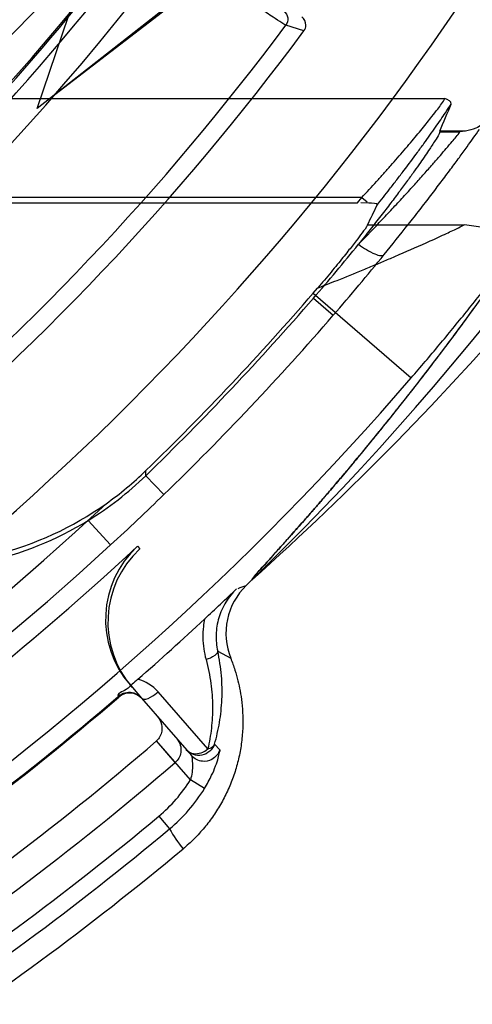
# Model space of a CAD drawing. Header units: millimetres. Extents: x 0 to 297, y 0 to 210.
# Tile 37 of 256: x 147.6271 to 147.6951, y 90.977 to 91.1248. Entities that reach past the tile are written whole.
import ezdxf

# ---------------------------------------------------------------- set-up
doc = ezdxf.new("R2010")
doc.units = ezdxf.units.MM
doc.header["$LTSCALE"] = 16.335
doc.layers.get('0').update_dxf_attribs({"linetype": 'CONTINUOUS'})
for name, color, linetype in [('01_GLOBAL', 7, 'CONTINUOUS'), ('INTFCLR_1', 7, 'CONTINUOUS'), ('INTFCLR_144815', 7, 'CONTINUOUS')]:
    doc.layers.add(name, color=color, linetype=linetype)

msp = doc.modelspace()

# ---------------------------------------------------------------- linework, layer by layer
at = {"color": 7, "linetype": 'Continuous'}
msp.add_circle((148.0808034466, 92.1164639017), 1.9, dxfattribs=at)
at = {"color": 9, "linetype": 'Continuous'}
msp.add_arc((148.0808034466, 92.1164639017), 1.8756493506, 182.9674534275, 267.0325465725, dxfattribs=at)
at = {"layer": '01_GLOBAL', "color": 7, "linetype": 'Continuous'}
msp.add_circle((148.0808034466, 92.1164639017), 1.925, dxfattribs=at)
at = {"layer": 'INTFCLR_1', "color": 6, "linetype": 'Continuous'}
for radius in [0.3017258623, 0.2867456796]:
    msp.add_arc((147.3556636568, 91.35632411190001), radius, 270, 90.00000002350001, dxfattribs=at)
at = {"layer": 'INTFCLR_144815', "color": 6, "linetype": 'Continuous'}
for p, q in [((147.6297297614, 91.11148943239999), (147.6544424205, 91.1838241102)), ((147.6934135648, 91.1613241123), (147.6297297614, 91.11148943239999)), ((147.6323849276, 91.1135671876), (147.6941244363, 91.16091369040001)), ((147.6902515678, 91.1080722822), (147.690236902, 91.107950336)), ((147.6940893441, 91.1080722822), (147.6902515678, 91.1080722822)), ((147.6940893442, 91.1080722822), (147.6932801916, 91.107950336)), ((147.6043419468, 91.0973019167), (147.6778893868, 91.0973019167)), ((147.6796087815, 91.0972448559), (147.6783734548, 91.09729790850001)), ((147.6712175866, 91.0837528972), (147.6718712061, 91.0845122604)), ((147.6440569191, 91.0245656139), (147.6454496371, 91.0229634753)), ((147.6553857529, 91.01536109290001), (147.6479319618, 91.0239263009)), ((147.6419501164, 91.0232721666), (147.6419139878, 91.0232417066))]:
    msp.add_line(p, q, dxfattribs=at)
at = {"layer": 'INTFCLR_144815', "color": 9, "linetype": 'Continuous'}
for p, q in [((147.6698382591, 91.12310105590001), (147.6671258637, 91.12396029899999)), ((147.6226612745, 91.1129641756), (147.6910159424, 91.1129641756)), ((147.690236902, 91.107950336), (147.6932801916, 91.107950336)), ((147.6785332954, 91.09810498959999), (147.6051757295, 91.09810498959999)), ((147.6778893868, 91.0973019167), (147.6785332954, 91.09810498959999)), ((147.6785332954, 91.09810498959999), (147.6793594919, 91.09744422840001)), ((147.6794047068, 91.0940083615), (147.6939354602, 91.0940083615)), ((147.6712175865, 91.08375289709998), (147.6859479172, 91.0710290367)), ((147.6712683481, 91.0830112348), (147.6742478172, 91.08043102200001)), ((147.6460585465, 91.056362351), (147.6461011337, 91.0571328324)), ((147.6488000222, 91.0535305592), (147.6460585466, 91.056362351)), ((147.6374006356, 91.04965049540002), (147.6407831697, 91.0459685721)), ((147.6448054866, 91.04577450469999), (147.6451622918, 91.04539128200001)), ((147.6568776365, 91.03004625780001), (147.6588387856, 91.0289616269)), ((147.6440569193, 91.024565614), (147.6437131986, 91.02496101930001)), ((147.6419995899, 91.0231426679), (147.6419142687, 91.02324194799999)), ((147.6454496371, 91.0229634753), (147.6529327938, 91.0143550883)), ((147.6504934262, 91.0133294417), (147.6476827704, 91.01656273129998)), ((147.6527746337, 91.01072639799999), (147.6476932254, 91.01657188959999)), ((147.6571937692, 91.0152285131), (147.6564031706, 91.0160886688)), ((147.6548955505, 91.00941770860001), (147.6527746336, 91.0107263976)), ((147.6480380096, 91.005266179), (147.649632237, 91.0033519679))]:
    msp.add_line(p, q, dxfattribs=at)
at = {"layer": 'INTFCLR_144815', "color": 6, "linetype": 'Continuous'}
for radius in [0.3190566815, 0.3040475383]:
    msp.add_circle((147.3556636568, 91.35632411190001), radius, dxfattribs=at)
for centre, radius, start, end in [((147.3556636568, 91.35632411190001), 0.4398395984, 313.9937911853, 154.5150993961), ((147.3556636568, 91.35632411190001), 0.3241269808, 308.490992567, 51.50900743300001), ((147.3556636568, 91.35632411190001), 0.391278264, 309.5878226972, 323.4121773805), ((147.4400420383, 91.28331516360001), 0.3059203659, 319.0986670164, 321.0712896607), ((147.355663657, 91.3563241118), 0.4174999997, 314.0715893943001, 319.1075185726), ((147.3556636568, 91.35632411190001), 0.4169764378, 314.1494324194, 319.1799903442), ((147.6112756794, 91.09229014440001), 0.0500065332, 301.4954530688, 314.0723645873), ((147.61127513, 91.09300957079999), 0.04999990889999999, 305.2135773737, 314.1485727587), ((147.6112947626, 91.0929688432), 0.04995510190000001, 263.220990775, 305.2221155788), ((147.611301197, 91.0922432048), 0.0499530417, 263.1498085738, 301.4986237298), ((147.3556636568, 91.35632411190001), 0.4243159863, 293.0433107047, 312.9566892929), ((147.6550338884, 91.03480236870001), 0.0150002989, 132.957876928, 221.0012221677), ((147.6553777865, 91.03440695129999), 0.0150004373, 132.9560125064, 221.0007423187), ((147.2290448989, 91.4928400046), 0.6253806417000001, 312.9182188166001, 313.5211238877), ((147.6681149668, 91.03270159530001), 0.0100019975, 133.9956224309, 201.9582976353), ((147.3556636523, 91.35632411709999), 0.4391850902, 311.1884558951, 312.9488442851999), ((147.3556636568, 91.35632411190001), 0.4393155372, 295.3242082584, 310.6757917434), ((147.6436293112, 91.0212468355), 0.0025000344, 40.99860246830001, 130.6750194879), ((147.3556636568, 91.35632411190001), 0.4480099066, 295.3197252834, 310.6802747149), ((147.3556636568, 91.35632411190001), 0.452294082, 295.3184492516, 310.6815507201), ((147.3556636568, 91.35632411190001), 0.4629607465, 296.2550977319, 309.7449022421)]:
    msp.add_arc(centre, radius, start, end, dxfattribs=at)
at = {"layer": 'INTFCLR_144815', "color": 9, "linetype": 'Continuous'}
for centre, radius, start, end in [((147.3556636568, 91.35632411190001), 0.4080560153, 292.4997540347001, 54.0964566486), ((147.3556636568, 91.35632411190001), 0.3298406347, 314.0862202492, 45.9137797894), ((147.3556636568, 91.35632411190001), 0.3219531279, 313.8592910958, 46.1407088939), ((147.3556636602, 91.3563241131), 0.3681108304, 292.4997540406, 16.610836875), ((147.3556636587, 91.3563241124), 0.3618983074, 311.2505121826, 12.701512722), ((147.3556636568, 91.35632411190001), 0.4164420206, 203.8266800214, 313.0809380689), ((147.3556636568, 91.35632411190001), 0.4214424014, 203.8278898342, 312.5732768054), ((147.3556636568, 91.35632411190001), 0.4364412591, 203.8266800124, 319.1799903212), ((147.3556636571, 91.3563241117), 0.3621400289, 313.0638327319, 323.1640956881), ((147.3556636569, 91.35632411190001), 0.3636235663, 309.832493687, 323.1675063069), ((147.3532546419, 91.3932057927), 0.3841975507, 312.1945882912, 318.3797053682), ((147.3548637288, 91.3840173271), 0.4606470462, 311.8235167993, 326.745087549), ((147.3556636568, 91.35632411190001), 0.3885893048, 309.724476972, 323.2755230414), ((147.3793495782, 91.33583041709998), 0.3901202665, 319.1054919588, 320.8524199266), ((147.3556636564, 91.3563241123), 0.4214414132, 314.0715894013, 319.1075185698), ((147.3552079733, 91.35674792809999), 0.4220628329, 312.5799076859, 314.076015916), ((147.6472821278, 91.0760405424), 0.0387191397, 289.1272192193, 291.0155364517), ((147.3556636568, 91.35632411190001), 0.4391846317, 295.3242563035, 310.6757436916), ((147.6336748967, 91.022510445), 0.0224424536, 309.7916286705, 328.3264794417), ((147.6336619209, 91.0225259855), 0.0249538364, 309.7914037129, 328.3114869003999), ((147.3556636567, 91.3563241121), 0.4568636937, 296.2111854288, 309.7888145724), ((147.3556636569, 91.3563241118), 0.4593548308, 296.2111854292, 309.7888145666), ((147.6748387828, 91.0182727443), 0.0292916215, 210.6230078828, 217.7146727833)]:
    msp.add_arc(centre, radius, start, end, dxfattribs=at)
at = {"layer": 'INTFCLR_144815', "color": 7, "linetype": 'Continuous'}
msp.add_arc((147.3453819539, 91.33621322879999), 0.4328946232, 320.3364534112, 324.1640080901, dxfattribs=at)
at = {"layer": 'INTFCLR_144815', "color": 6, "linetype": 'Continuous'}
for centre, major_axis, ratio, start_param, end_param in [((147.3556636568, 91.2606658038), (0, 0.3780122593), 0.9674516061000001, -1.9863247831, -1.9745975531), ((147.3556636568, 91.26161513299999), (0, 0.3742608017), 0.9674516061, -2.0351378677, -2.0263078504)]:
    msp.add_ellipse(centre, major_axis=major_axis, ratio=ratio, start_param=start_param, end_param=end_param, dxfattribs=at)
at = {"layer": 'INTFCLR_144815', "color": 9, "linetype": 'Continuous'}
for points, knots in [([(147.6671258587, 91.1239602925), (147.6669050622, 91.1240347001), (147.6662794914, 91.1244838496), (147.6649769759, 91.1253019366), (147.6634949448, 91.126342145), (147.6622216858, 91.1272255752), (147.6613704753, 91.12782244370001), (147.6599085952, 91.128850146), (147.6583932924, 91.1299243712), (147.6568243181, 91.1310424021), (147.6556792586, 91.1318601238), (147.6535820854, 91.13336252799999), (147.6514540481, 91.13489614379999), (147.6495912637, 91.1362440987), (147.6483098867, 91.1371728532), (147.6473474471, 91.1378722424), (147.6467048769, 91.13833992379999)], [0, 0, 0, 0, 0.0279811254, 0.09086047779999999, 0.1859092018, 0.244841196, 0.2770726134, 0.3107473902, 0.4594473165, 0.5001328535, 0.5421138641, 0.6284246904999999, 0.8099462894, 0.8571238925, 0.9045571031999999, 1, 1, 1, 1]), ([(147.6668067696, 91.1260693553), (147.6671180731, 91.1258427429), (147.6675755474, 91.12510711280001), (147.667356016, 91.1242694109), (147.6671258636, 91.1239602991)], [0, 0, 0, 0, 0.4997833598, 1, 1, 1, 1]), ([(147.6785333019, 91.09810498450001), (147.6792778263, 91.0989014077), (147.680380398, 91.10010115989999), (147.6818278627, 91.1017050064), (147.683218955, 91.1032686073), (147.6845611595, 91.1048101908), (147.6858459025, 91.1063177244), (147.6867445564, 91.10738939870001), (147.687584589, 91.1084076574), (147.6883555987, 91.10936184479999), (147.6891416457, 91.1103444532), (147.6900253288, 91.1115273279), (147.6907453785, 91.1123892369), (147.6910159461, 91.1129641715)], [0, 0, 0, 0, 0.1683919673, 0.2516636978, 0.3336890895, 0.4916393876, 0.5673603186, 0.6396165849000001, 0.7076609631, 0.7712309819, 0.8291369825, 0.9018563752, 1, 1, 1, 1]), ([(147.6808238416, 91.096969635), (147.6814580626, 91.0977658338), (147.6824553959, 91.09903214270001), (147.6837996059, 91.10077058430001), (147.6851998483, 91.1026067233), (147.6865508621, 91.10441554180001), (147.6878424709, 91.1061843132), (147.6887467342, 91.1074421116), (147.6895917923, 91.108637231), (147.6903689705, 91.10975620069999), (147.6911558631, 91.11091232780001), (147.6916756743, 91.11169742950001), (147.6919597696, 91.1121384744)], [0, 0, 0, 0, 0.1622282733, 0.2568839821, 0.3502198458, 0.5302364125, 0.6166785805, 0.6992671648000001, 0.7771185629, 0.8499495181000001, 0.9163897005, 1, 1, 1, 1]), ([(147.6818965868, 91.0895396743), (147.6831163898, 91.09103826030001), (147.684907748, 91.09327290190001), (147.686954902, 91.09588667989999), (147.6880776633, 91.0973368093), (147.6888924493, 91.0983971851), (147.6896819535, 91.0994324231), (147.6906788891, 91.1007494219), (147.6918473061, 91.1023097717), (147.6931469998, 91.10407039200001), (147.6945932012, 91.10605816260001), (147.6955960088, 91.1074627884), (147.6962061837, 91.108336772)], [0, 0, 0, 0, 0.2453301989, 0.363610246, 0.4215247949, 0.4781795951, 0.5333949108, 0.5868240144, 0.6878963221, 0.7808888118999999, 0.8646674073, 1, 1, 1, 1]), ([(147.6780261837, 91.09108919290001), (147.6792302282, 91.0923211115), (147.680998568, 91.0941604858), (147.6830233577, 91.0963152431), (147.6841333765, 91.0975095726), (147.6849383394, 91.0983828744), (147.6857182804, 91.0992355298), (147.6867033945, 91.100319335), (147.6878570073, 91.101604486), (147.6891408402, 91.10305458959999), (147.6905581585, 91.10466957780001), (147.6919100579, 91.106293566), (147.6929353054, 91.1074402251), (147.6932801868, 91.1079503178)], [0, 0, 0, 0, 0.2272093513, 0.3365263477, 0.3899991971, 0.4422717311, 0.4931820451, 0.5424167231, 0.6354530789, 0.7209599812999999, 0.7978932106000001, 0.9187841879, 1, 1, 1, 1]), ([(147.6718710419, 91.0845122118), (147.6728614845, 91.0848976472), (147.6751528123, 91.0857999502), (147.6780638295, 91.0869788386), (147.6805868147, 91.0880259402), (147.6823936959, 91.0887879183), (147.6851243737, 91.0899578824), (147.6876795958, 91.0910844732), (147.6900356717, 91.0921572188), (147.6911824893, 91.09268616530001), (147.6924691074, 91.09329228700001), (147.6933725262, 91.09371471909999), (147.6939354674, 91.09400836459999)], [0, 0, 0, 0, 0.1326977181, 0.3074679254, 0.3921253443, 0.4737613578, 0.5523080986, 0.7630455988, 0.8224086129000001, 0.8755394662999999, 0.9207250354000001, 1, 1, 1, 1]), ([(147.6780261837, 91.09108919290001), (147.6788017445, 91.0905238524), (147.6799099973, 91.08983971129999), (147.6812366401, 91.08935175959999), (147.6817867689, 91.0894140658), (147.6818965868, 91.0895396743)], [0, 0, 0, 0, 0.6671704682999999, 0.8840162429, 1, 1, 1, 1]), ([(147.6859479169, 91.0710290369), (147.6873669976, 91.07267190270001), (147.6901589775, 91.07595659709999), (147.6935645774, 91.0800945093), (147.6961988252, 91.0833737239), (147.698092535, 91.0857689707), (147.6996196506, 91.08773107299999), (147.7009619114, 91.0894760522), (147.7016978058, 91.09044219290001), (147.7021404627, 91.0910269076)], [0, 0, 0, 0, 0.2530594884, 0.5024998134, 0.6246831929, 0.7433732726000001, 0.8584299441, 0.914511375, 1, 1, 1, 1]), ([(147.659695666, 91.0393637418), (147.6593968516, 91.0390771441), (147.6588226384, 91.0384534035), (147.658082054, 91.0374090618), (147.6574746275, 91.0362612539), (147.6570234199, 91.035048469), (147.6567348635, 91.0337918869), (147.6565732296, 91.0321168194), (147.6566948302, 91.0308520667), (147.6568776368, 91.0300462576)], [0, 0, 0, 0, 0.1221892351, 0.2494442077, 0.3768094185, 0.5043356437, 0.6302553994, 0.7561507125, 1, 1, 1, 1]), ([(147.6549002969, 91.03485722), (147.6548245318, 91.0344864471), (147.65467877, 91.0335568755), (147.6545880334, 91.0315068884), (147.6548340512, 91.0298336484), (147.6551241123, 91.0287639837)], [0, 0, 0, 0, 0.1848153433, 0.4587444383, 1, 1, 1, 1]), ([(147.6568776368, 91.03004625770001), (147.6569200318, 91.0297814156), (147.6562372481, 91.0291377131), (147.6555853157, 91.0289046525), (147.6551241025, 91.0287639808)], [0, 0, 0, 0, 0.3574264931, 1, 1, 1, 1]), ([(147.6564031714, 91.01608867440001), (147.6567155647, 91.0171557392), (147.6570928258, 91.0188018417), (147.6574010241, 91.0210469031), (147.6575777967, 91.0233843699), (147.657517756, 91.0264106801), (147.6571499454, 91.02882872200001), (147.6568776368, 91.03004625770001)], [0, 0, 0, 0, 0.2364538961, 0.3580528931, 0.4817206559, 0.7346738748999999, 1, 1, 1, 1]), ([(147.6551241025, 91.0287639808), (147.6554396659, 91.0275885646), (147.6559136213, 91.0252645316), (147.6561249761, 91.0223437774), (147.6560775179, 91.0200960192), (147.6559016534, 91.01795433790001), (147.6556282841, 91.0163809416), (147.6553857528, 91.0153610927)], [0, 0, 0, 0, 0.2697162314, 0.5239746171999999, 0.6472094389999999, 0.7676811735, 1, 1, 1, 1]), ([(147.6454490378, 91.0229629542), (147.6453465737, 91.0230808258), (147.6449472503, 91.0234640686), (147.6437665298, 91.0240283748), (147.6425116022, 91.02371317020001), (147.6419619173, 91.023258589)], [0, 0, 0, 0, 0.1235678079, 0.4356495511, 1, 1, 1, 1]), ([(147.6454490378, 91.0229629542), (147.6457474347, 91.0226199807), (147.6469465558, 91.0231581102), (147.6475854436, 91.0236246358), (147.647931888, 91.0239263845)], [0, 0, 0, 0, 0.4973640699, 1, 1, 1, 1]), ([(147.6564031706, 91.0160886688), (147.6562633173, 91.01568005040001), (147.6557569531, 91.0149228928), (147.6545405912, 91.01432860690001), (147.6531903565, 91.014416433), (147.6524365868, 91.0149259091), (147.6521538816, 91.01525112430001)], [0, 0, 0, 0, 0.2502110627, 0.5004235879, 0.7503535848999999, 1, 1, 1, 1]), ([(147.6521538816, 91.01525112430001), (147.6524285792, 91.0149351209), (147.6535698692, 91.01436618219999), (147.6548222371, 91.0148752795), (147.6553857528, 91.01536109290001)], [0, 0, 0, 0, 0.3601088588, 1, 1, 1, 1]), ([(147.6571937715, 91.0152285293), (147.6570007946, 91.0146359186), (147.6562077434, 91.0136932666), (147.654439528, 91.0133297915), (147.6533407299, 91.01388581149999), (147.6529327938, 91.0143550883)], [0, 0, 0, 0, 0.3621929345, 0.6386449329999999, 1, 1, 1, 1]), ([(147.6548955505, 91.00941770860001), (147.655096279, 91.00974331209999), (147.6554720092, 91.01039554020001), (147.6560427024, 91.0115234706), (147.6565334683, 91.0127097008), (147.6569761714, 91.0138973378), (147.6570805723, 91.01464736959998), (147.6572782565, 91.0151384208), (147.6571937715, 91.0152285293)], [0, 0, 0, 0, 0.182285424, 0.3588122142, 0.6005021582, 0.8007492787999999, 0.9411354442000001, 1, 1, 1, 1]), ([(147.6553857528, 91.0153610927), (147.6555039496, 91.0153902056), (147.6559058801, 91.01551521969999), (147.656283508, 91.01581048), (147.6564031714, 91.01608867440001)], [0, 0, 0, 0, 0.2867132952, 1, 1, 1, 1]), ([(147.6529327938, 91.0143550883), (147.6530289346, 91.0142444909), (147.653028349, 91.0137496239), (147.6531644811, 91.0125806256), (147.6529985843, 91.01146743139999), (147.6527746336, 91.0107263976)], [0, 0, 0, 0, 0.1199986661, 0.3660893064, 1, 1, 1, 1])]:
    msp.add_open_spline(points, degree=3, knots=knots, dxfattribs=at)
at = {"layer": 'INTFCLR_144815', "color": 6, "linetype": 'Continuous'}
for points, knots in [([(147.6698382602, 91.1231010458), (147.6700236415, 91.12335077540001), (147.6702986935, 91.12412790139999), (147.6698836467, 91.1249397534), (147.6695142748, 91.1252081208)], [0, 0, 0, 0, 0.4051870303, 1, 1, 1, 1]), ([(147.6965683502, 91.1090945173), (147.6963638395, 91.1088068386), (147.6954828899, 91.10840667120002), (147.6946331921, 91.1081591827), (147.6940893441, 91.1080722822)], [0, 0, 0, 0, 0.3905718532, 1, 1, 1, 1]), ([(147.690236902, 91.107950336), (147.6901885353, 91.107548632), (147.6895365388, 91.1067255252), (147.6888595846, 91.1055518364), (147.6880526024, 91.1043854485), (147.6872910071, 91.1032820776), (147.6863992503, 91.10202811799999), (147.6853639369, 91.1005987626), (147.684180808, 91.0989983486), (147.6828519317, 91.09723378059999), (147.6813796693, 91.0953185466), (147.6797581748, 91.0932493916), (147.6786230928, 91.0918285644), (147.6780261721, 91.0910892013)], [0, 0, 0, 0, 0.0582374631, 0.1419484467, 0.198906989, 0.2614613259, 0.3351653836, 0.4202963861, 0.5155216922, 0.6216226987, 0.7382481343, 0.8632245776, 1, 1, 1, 1]), ([(147.6794047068, 91.0940083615), (147.6791915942, 91.09356855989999), (147.6785681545, 91.0928000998), (147.6775933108, 91.09147448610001), (147.6766197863, 91.09024828), (147.6756660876, 91.08905977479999), (147.6748216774, 91.0880233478), (147.6738939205, 91.08690162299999), (147.6729035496, 91.08572166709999), (147.6722190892, 91.0849178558), (147.6718712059, 91.0845122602)], [0, 0, 0, 0, 0.1208912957, 0.2419141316, 0.408176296, 0.5077322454, 0.6189391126, 0.7388470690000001, 0.8678200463, 1, 1, 1, 1]), ([(147.7021403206, 91.0910267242), (147.7024137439, 91.0914252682), (147.7013807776, 91.09256634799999), (147.6998526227, 91.0929020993), (147.6982208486, 91.0933596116), (147.696682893, 91.09362783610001), (147.6953484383, 91.0938341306), (147.6944199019, 91.09395148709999), (147.6939354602, 91.0940083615)], [0, 0, 0, 0, 0.157793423, 0.3286121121, 0.5598027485, 0.6943306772, 0.8407539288, 1, 1, 1, 1]), ([(147.6588387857, 91.02896162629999), (147.6590729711, 91.0283804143), (147.6594711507, 91.02727263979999), (147.659932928, 91.0256405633), (147.6602820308, 91.02402366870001), (147.6605417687, 91.0222706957), (147.6606831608, 91.0202717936), (147.6606514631, 91.0180890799), (147.660416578, 91.015825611), (147.6599775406, 91.0135869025), (147.659333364, 91.011404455), (147.6584946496, 91.009290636), (147.6574709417, 91.0072610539), (147.6562691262, 91.005335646), (147.6548966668, 91.0035316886), (147.653366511, 91.0018580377), (147.6522485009, 91.000837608), (147.6516671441, 91.0003541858)], [0, 0, 0, 0, 0.0596224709, 0.1118800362, 0.1612840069, 0.2169162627, 0.2803560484, 0.3517446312, 0.4243453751, 0.4965934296, 0.5685066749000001, 0.6405527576, 0.7126874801, 0.7845037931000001, 0.8562107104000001, 0.9280582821, 1, 1, 1, 1]), ([(147.6448836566, 91.025816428), (147.6445975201, 91.0255660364), (147.6439446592, 91.0250544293), (147.6432967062, 91.0241793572), (147.6416278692, 91.0236451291), (147.6419619, 91.0232585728)], [0, 0, 0, 0, 0.2937446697, 0.6053127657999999, 1, 1, 1, 1]), ([(147.6477762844, 91.0202869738), (147.6480077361, 91.0200207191), (147.6484321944, 91.01931341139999), (147.6486178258, 91.017917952), (147.6481104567, 91.016930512), (147.6476932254, 91.01657188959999)], [0, 0, 0, 0, 0.2600817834, 0.5944045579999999, 1, 1, 1, 1]), ([(147.6507431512, 91.016873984), (147.6509773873, 91.01660452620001), (147.6513406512, 91.01594081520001), (147.651432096, 91.0146078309), (147.6509249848, 91.0137003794), (147.6504934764, 91.0133294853)], [0, 0, 0, 0, 0.2748699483, 0.5619443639, 1, 1, 1, 1])]:
    msp.add_open_spline(points, degree=3, knots=knots, dxfattribs=at)
for points in [[(147.6919597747, 91.1121384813), (147.6921194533, 91.1125247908), (147.6914047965, 91.1128107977), (147.6910159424, 91.1129641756)], [(147.6808238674, 91.09696967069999), (147.681001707, 91.09734495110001), (147.680022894, 91.097213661), (147.6796087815, 91.0972448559)]]:
    msp.add_open_spline(points, degree=3, dxfattribs=at)
at = {"layer": 'INTFCLR_144815', "color": 7, "linetype": 'Continuous'}
for points, knots in [([(147.6620407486, 91.04074218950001), (147.661738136, 91.0404484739), (147.6630961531, 91.04216003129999), (147.6637158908, 91.0427523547), (147.6648421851, 91.0440257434), (147.6659348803, 91.0452295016), (147.6669603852, 91.0463747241), (147.6679335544, 91.04746524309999), (147.6688193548, 91.04846322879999), (147.6698245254, 91.0496020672), (147.6709576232, 91.05089445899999), (147.6722005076, 91.0523230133), (147.6735495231, 91.05388687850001), (147.6749785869, 91.05555909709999), (147.6764958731, 91.05735266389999), (147.678075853, 91.0592407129), (147.6797118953, 91.06121828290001), (147.6813916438, 91.06327316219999), (147.6831251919, 91.0654206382), (147.684920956, 91.0676747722), (147.6867635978, 91.0700202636), (147.6886262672, 91.07242569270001), (147.6905002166, 91.0748813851), (147.6923998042, 91.07740843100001), (147.6943504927, 91.08004443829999), (147.6956611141, 91.0818446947), (147.6963275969, 91.0827679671)], [0, 0, 0, 0, 0.0233124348, 0.0498213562, 0.0795643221, 0.1073954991, 0.1424208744, 0.1637334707, 0.1883389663, 0.216148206, 0.2477154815, 0.2833488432, 0.3208247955, 0.3618854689, 0.4049463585, 0.4506917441, 0.4979801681, 0.5468273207, 0.5974081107, 0.650544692, 0.7061431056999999, 0.7622922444, 0.8187223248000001, 0.8769036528, 0.9370526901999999, 1, 1, 1, 1]), ([(147.6786269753, 91.05990585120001), (147.6782627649, 91.0594664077), (147.6775546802, 91.05861540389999), (147.6765233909, 91.0573853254), (147.6755651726, 91.0562504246), (147.6746733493, 91.0552009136), (147.6737926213, 91.05417053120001), (147.672853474, 91.0530783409), (147.6718450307, 91.0519133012), (147.6708254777, 91.0507434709), (147.6698419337, 91.0496221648), (147.6689007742, 91.0485554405), (147.6680194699, 91.0475620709), (147.6670191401, 91.0464396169), (147.6659933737, 91.04529639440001), (147.6649588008, 91.0441442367), (147.6641019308, 91.0432059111), (147.6632225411, 91.0421936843), (147.662755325, 91.0417954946), (147.6618446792, 91.04055185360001), (147.662040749, 91.0407421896)], [0, 0, 0, 0, 0.06753746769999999, 0.1309989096, 0.1899428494, 0.243295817, 0.2939693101, 0.3503389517, 0.4137436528, 0.476300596, 0.533959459, 0.5902398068, 0.6446247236, 0.6911242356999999, 0.7680477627, 0.8269453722, 0.87265618, 0.9232044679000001, 0.9676650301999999, 1, 1, 1, 1])]:
    msp.add_open_spline(points, degree=3, knots=knots, dxfattribs=at)
at = {"layer": 'INTFCLR_144815', "color": 9, "linetype": 'Continuous'}
msp.add_open_spline([(147.647931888, 91.0239263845), (147.6471472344, 91.02482840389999), (147.646043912, 91.025528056), (147.6448836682, 91.0258164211)], degree=3, dxfattribs=at)

doc.saveas('drawing.dxf')
